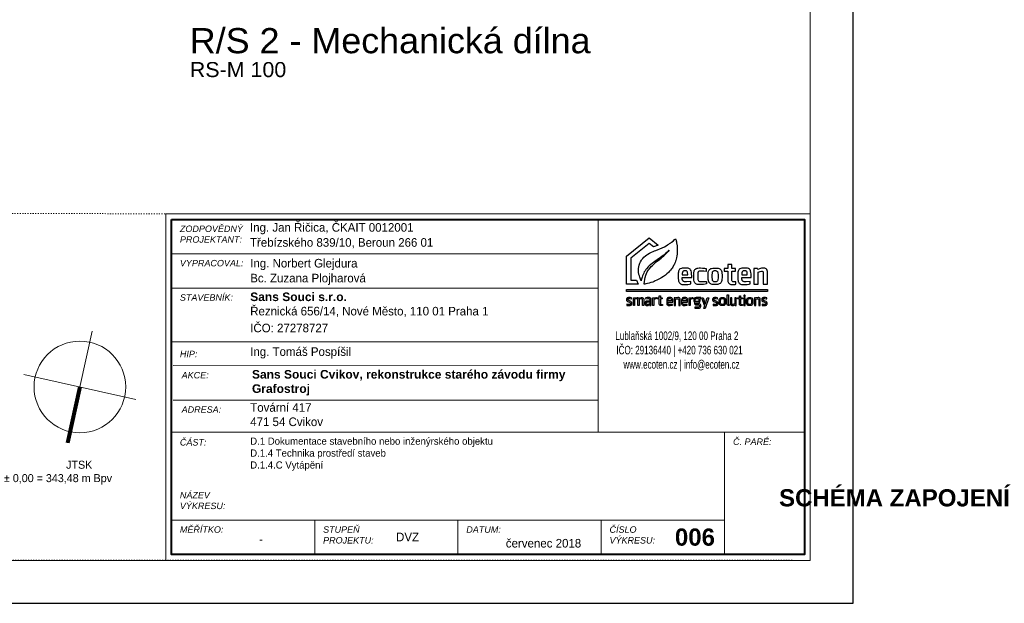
# Model space of a CAD drawing. Header units: millimetres. Extents: x -98431657 to -98227415, y -465497820 to -465456067.
# Tile 12 of 63: x -98420358 to -98408899, y -465472545 to -465465754. Entities that reach past the tile are written whole.
import ezdxf

# ---------------------------------------------------------------- set-up
doc = ezdxf.new("R2010")
doc.units = ezdxf.units.MM
doc.linetypes.add('ACAD_ISO03W100', pattern=[30, 12, -18])
doc.layers.add('AA_FORMÁTY NETISK', color=40, linetype='Continuous', plot=False)
for name, color, linetype, lineweight in [('AA_FORMÁTY TISK', 7, 'Continuous', 15), ('AA_ROZPISKY', 7, 'Continuous', 15), ('AA_STUPEŇ DVZ', 4, 'Continuous', 15), ('AA_VÝKRES - BOURÁNÍ', 3, 'Continuous', 15), ('Kóty obecně', 7, 'Continuous', 25)]:
    doc.layers.add(name, color=color, linetype=linetype, lineweight=lineweight)
doc.styles.add('ARIAL', font='arial.ttf')

# ---------------------------------------------------------------- blocks, each defined once
blk = doc.blocks.new('ecoten_logo_obrys')
at = {"lineweight": 25}
for points in [[(750, 1940), (899, 1620), (0, 1620), (0, 3760), (1740, 5160), (2420, 4610), (2057, 4478), (1740, 4740), (320, 3600), (320, 1940), (750, 1940)], [(3740, 5090), (3760, 5040), (3780, 4980), (3790, 4930), (3810, 4860), (3820, 4800), (3830, 4750), (3840, 4700), (3850, 4650), (3860, 4600), (3860, 4560), (3870, 4480), (3870, 4440), (3880, 4360), (3880, 4230), (3880, 4100), (3880, 4050), (3871, 3920), (3849, 3780), (3819, 3640), (3769, 3440), (3750, 3380), (3709, 3280), (3669, 3190), (3630, 3110), (3600, 3050), (3530, 2930), (3480, 2850), (3440, 2790), (3370, 2700), (3291, 2609), (3210, 2520), (3089, 2411), (2969, 2311), (2890, 2250), (2820, 2200), (2710, 2131), (2610, 2071), (2480, 1999), (2420, 1970), (2320, 1921), (2200, 1870), (2100, 1830), (2000, 1789), (1850, 1740), (1720, 1701), (1600, 1671), (1480, 1641), (1390, 1620), (1360, 1620), (1360, 1670), (1370, 1810), (1400, 2000), (1430, 2130), (1481, 2320), (1531, 2450), (1580, 2560), (1630, 2640), (1680, 2720), (1730, 2780), (1819, 2890), (1891, 2969), (1981, 3059), (2151, 3219), (2271, 3319), (2350, 3390), (2521, 3519), (2641, 3619), (2749, 3711), (2840, 3790), (2920, 3870), (3000, 3939), (3121, 4059), (3270, 4220), (3170, 4130), (3081, 4049), (2970, 3960), (2840, 3850), (2720, 3760), (2560, 3640), (2450, 3560), (2331, 3479), (2160, 3360), (2070, 3290), (1990, 3229), (1850, 3120), (1740, 3020), (1660, 2940), (1550, 2830), (1479, 2740), (1420, 2650), (1360, 2560), (1310, 2470), (1270, 2370), (1221, 2250), (1191, 2150), (1150, 2000), (1130, 1910), (1120, 1870), (1100, 1930), (1070, 2000), (1009, 2160), (979, 2270), (950, 2370), (920, 2540), (910, 2690), (910, 2830), (929, 2940), (959, 3080), (1010, 3220), (1059, 3330), (1131, 3450), (1180, 3520), (1241, 3590), (1331, 3679), (1461, 3789), (1549, 3861), (1640, 3920), (1761, 3989), (1900, 4060), (2030, 4121), (2140, 4170), (2240, 4210), (2410, 4269), (2550, 4320), (2730, 4400), (2890, 4481), (3030, 4559), (3130, 4619), (3220, 4671), (3290, 4720), (3380, 4780), (3440, 4830), (3560, 4920), (3650, 5000), (3740, 5090)], [(8270, 1800), (8170, 1800), (8120, 1810), (8090, 1830), (8070, 1850), (8050, 1900), (8050, 2620), (8320, 2620), (8320, 2830), (8050, 2830), (8050, 3130), (7730, 3130), (7730, 2830), (7460, 2830), (7460, 2620), (7730, 2620), (7730, 1960), (7740, 1880), (7750, 1830), (7770, 1770), (7790, 1730), (7840, 1680), (7880, 1650), (7920, 1630), (7980, 1610), (8050, 1600), (8230, 1600), (8300, 1610), (8350, 1620), (8350, 1810), (8270, 1800)], [(4260, 2140), (4980, 2140), (4980, 2240), (4971, 2420), (4961, 2530), (4931, 2650), (4891, 2720), (4850, 2770), (4770, 2820), (4700, 2840), (4640, 2850), (4580, 2860), (4510, 2860), (4340, 2860), (4260, 2851), (4190, 2830), (4110, 2800), (4060, 2760), (4020, 2720), (4000, 2680), (3980, 2630), (3961, 2540), (3950, 2470), (3950, 2420), (3950, 2340), (3950, 2120), (3950, 2030), (3960, 1970), (3979, 1850), (3990, 1810), (4010, 1770), (4040, 1720), (4070, 1690), (4120, 1650), (4170, 1630), (4230, 1610), (4300, 1600), (4560, 1600), (4680, 1611), (4820, 1631), (4910, 1640), (4910, 1840), (4590, 1812), (4440, 1809), (4390, 1820), (4360, 1830), (4330, 1850), (4310, 1870), (4300, 1890), (4290, 1910), (4280, 1940), (4260, 2020), (4260, 2140)], [(4260, 2350), (4680, 2350), (4680, 2400), (4670, 2480), (4660, 2550), (4640, 2590), (4610, 2620), (4590, 2630), (4570, 2640), (4540, 2650), (4400, 2650), (4370, 2640), (4330, 2620), (4310, 2600), (4290, 2580), (4280, 2550), (4270, 2510), (4260, 2440), (4260, 2350)], [(6090, 2820), (6090, 2600), (5910, 2619), (5780, 2630), (5590, 2630), (5540, 2620), (5500, 2590), (5480, 2560), (5460, 2480), (5450, 2410), (5450, 2040), (5460, 1980), (5480, 1930), (5500, 1890), (5530, 1860), (5570, 1840), (5610, 1830), (5670, 1820), (5850, 1820), (5970, 1830), (6100, 1839), (6100, 1650), (6010, 1629), (5880, 1611), (5760, 1600), (5490, 1600), (5410, 1610), (5350, 1630), (5290, 1660), (5260, 1680), (5220, 1720), (5190, 1770), (5160, 1840), (5139, 1930), (5130, 2070), (5130, 2100), (5130, 2410), (5140, 2480), (5160, 2610), (5180, 2660), (5200, 2700), (5230, 2750), (5260, 2780), (5310, 2810), (5360, 2830), (5400, 2840), (5460, 2850), (5550, 2861), (5660, 2861), (5810, 2850), (5950, 2840), (6040, 2829), (6090, 2820)], [(6240, 2060), (6240, 2410), (6250, 2520), (6270, 2610), (6290, 2660), (6310, 2700), (6340, 2740), (6380, 2780), (6430, 2810), (6500, 2830), (6600, 2849), (6940, 2849), (7010, 2840), (7070, 2820), (7120, 2800), (7150, 2780), (7200, 2730), (7230, 2690), (7250, 2650), (7270, 2580), (7280, 2530), (7290, 2480), (7301, 2320), (7301, 2140), (7291, 1990), (7280, 1900), (7260, 1830), (7240, 1780), (7210, 1730), (7180, 1700), (7150, 1670), (7090, 1640), (7030, 1620), (6980, 1610), (6910, 1600), (6630, 1600), (6550, 1610), (6480, 1630), (6430, 1650), (6390, 1670), (6330, 1720), (6300, 1780), (6280, 1830), (6270, 1870), (6260, 1910), (6250, 1980), (6240, 2060)], [(6710, 2660), (6820, 2660), (6860, 2650), (6910, 2630), (6940, 2600), (6960, 2560), (6970, 2520), (6980, 2470), (6990, 2360), (6990, 2090), (6981, 1990), (6970, 1940), (6950, 1880), (6930, 1850), (6900, 1830), (6860, 1810), (6820, 1800), (6720, 1800), (6680, 1810), (6640, 1830), (6610, 1850), (6590, 1870), (6570, 1910), (6560, 2000), (6551, 2130), (6551, 2330), (6560, 2460), (6570, 2530), (6580, 2570), (6600, 2600), (6620, 2620), (6650, 2640), (6670, 2650), (6710, 2660)], [(8810, 2140), (9530, 2140), (9530, 2240), (9521, 2420), (9511, 2530), (9481, 2650), (9441, 2720), (9400, 2770), (9320, 2820), (9250, 2840), (9190, 2850), (9130, 2860), (9060, 2860), (8890, 2860), (8810, 2851), (8740, 2830), (8660, 2800), (8610, 2760), (8570, 2720), (8550, 2680), (8530, 2630), (8511, 2540), (8500, 2470), (8500, 2420), (8500, 2340), (8500, 2120), (8500, 2030), (8510, 1970), (8529, 1850), (8540, 1810), (8560, 1770), (8590, 1720), (8620, 1690), (8670, 1650), (8720, 1630), (8780, 1610), (8850, 1600), (9110, 1600), (9230, 1611), (9370, 1631), (9460, 1640), (9460, 1840), (9140, 1812), (8990, 1809), (8940, 1820), (8910, 1830), (8880, 1850), (8860, 1870), (8850, 1890), (8840, 1910), (8830, 1940), (8810, 2020), (8810, 2140)], [(8810, 2350), (9230, 2350), (9230, 2400), (9220, 2480), (9210, 2550), (9190, 2590), (9160, 2620), (9140, 2630), (9120, 2640), (9090, 2650), (8950, 2650), (8920, 2640), (8880, 2620), (8860, 2600), (8840, 2580), (8830, 2550), (8820, 2510), (8810, 2440), (8810, 2350)], [(9740, 1620), (10060, 1620), (10060, 2540), (10210, 2589), (10320, 2610), (10370, 2610), (10410, 2600), (10430, 2580), (10440, 2560), (10440, 2550), (10440, 1620), (10764, 1620), (10764, 2590), (10740, 2680), (10710, 2740), (10660, 2790), (10610, 2820), (10560, 2840), (10520, 2850), (10320, 2850), (10240, 2830), (10160, 2800), (10040, 2750), (10030, 2770), (10020, 2800), (10010, 2830), (9740, 2830), (9740, 1620)], [(0, 1220), (10764, 1220), (10764, 1070), (0, 1070), (0, 1220)], [(7850, -10), (7770, -10), (7730, 10), (7700, 50), (7690, 80), (7680, 130), (7680, 810), (7790, 810), (7790, 100), (7800, 70), (7820, 60), (7850, 60), (7850, -10)], [(8960, 710), (8980, 680), (9050, 680), (9070, 710), (9070, 770), (9050, 790), (8980, 790), (8960, 770), (8960, 710)], [(30, 0), (290, 0), (320, 10), (340, 20), (360, 30), (390, 60), (400, 80), (410, 100), (410, 110), (410, 200), (400, 230), (380, 260), (360, 280), (330, 300), (270, 330), (220, 350), (170, 370), (140, 390), (120, 400), (100, 430), (100, 480), (110, 500), (140, 520), (240, 520), (350, 510), (380, 510), (380, 590), (280, 601), (140, 601), (90, 590), (70, 580), (50, 570), (40, 560), (20, 540), (10, 520), (0, 490), (0, 410), (10, 380), (20, 360), (40, 330), (70, 310), (100, 290), (150, 270), (220, 240), (260, 220), (290, 200), (300, 190), (310, 170), (310, 120), (300, 100), (280, 90), (250, 80), (110, 80), (30, 90), (30, 0)], [(520, 0), (520, 590), (600, 590), (610, 550), (660, 570), (720, 590), (800, 600), (850, 600), (900, 590), (930, 570), (940, 560), (1020, 580), (1070, 590), (1140, 600), (1200, 600), (1250, 590), (1280, 570), (1300, 540), (1310, 510), (1310, 0), (1220, 0), (1220, 470), (1210, 490), (1180, 510), (1120, 510), (1020, 491), (970, 480), (960, 470), (960, 0), (870, 0), (870, 480), (860, 500), (840, 510), (770, 510), (620, 470), (620, 0), (520, 0)], [(1450, 580), (1470, 500), (1610, 520), (1700, 520), (1730, 510), (1750, 500), (1760, 480), (1770, 460), (1770, 330), (1560, 330), (1530, 330), (1500, 320), (1480, 310), (1450, 290), (1430, 260), (1420, 230), (1420, 120), (1430, 80), (1440, 60), (1460, 30), (1480, 10), (1510, 0), (1540, -10), (1600, -10), (1650, 0), (1690, 10), (1760, 39), (1770, 40), (1780, 0), (1860, 0), (1860, 500), (1850, 530), (1840, 560), (1810, 580), (1790, 590), (1750, 600), (1580, 600), (1450, 580)], [(1770, 260), (1770, 130), (1620, 81), (1570, 80), (1540, 90), (1520, 120), (1510, 150), (1510, 210), (1540, 240), (1580, 260), (1770, 270), (1770, 260)], [(1990, 0), (1990, 590), (2080, 590), (2080, 550), (2130, 570), (2200, 590), (2260, 600), (2280, 600), (2280, 520), (2230, 510), (2160, 490), (2090, 470), (2080, 460), (2080, 0), (1990, 0)], [(2350, 510), (2350, 590), (2490, 590), (2490, 740), (2590, 740), (2590, 590), (2720, 590), (2720, 510), (2590, 510), (2590, 140), (2600, 100), (2620, 80), (2640, 70), (2740, 70), (2740, 0), (2680, -10), (2630, -10), (2580, 0), (2550, 10), (2510, 50), (2490, 120), (2490, 510), (2350, 510)], [(3160, 260), (3530, 260), (3530, 420), (3509, 510), (3490, 540), (3460, 570), (3390, 600), (3210, 600), (3170, 590), (3130, 570), (3100, 540), (3080, 490), (3070, 440), (3070, 160), (3090, 80), (3110, 40), (3150, 10), (3180, 0), (3240, -10), (3330, -10), (3500, 10), (3500, 80), (3400, 69), (3280, 69), (3220, 80), (3190, 100), (3170, 140), (3160, 180), (3160, 260)], [(3160, 340), (3160, 410), (3170, 460), (3190, 500), (3230, 520), (3270, 530), (3340, 530), (3390, 510), (3410, 490), (3430, 450), (3440, 420), (3440, 340), (3160, 340)], [(3640, 590), (3640, 0), (3740, 0), (3740, 470), (3840, 501), (3890, 510), (3960, 510), (3980, 500), (3990, 470), (3990, 0), (4090, 0), (4090, 500), (4070, 550), (4040, 580), (3990, 600), (3920, 600), (3850, 590), (3780, 570), (3730, 550), (3720, 590), (3640, 590)], [(4300, 260), (4670, 260), (4670, 420), (4649, 510), (4630, 540), (4600, 570), (4530, 600), (4350, 600), (4310, 590), (4270, 570), (4240, 540), (4220, 490), (4210, 440), (4210, 160), (4230, 80), (4250, 40), (4290, 10), (4320, 0), (4380, -10), (4470, -10), (4640, 10), (4640, 80), (4540, 69), (4420, 69), (4360, 80), (4330, 100), (4310, 140), (4300, 180), (4300, 260)], [(4300, 340), (4300, 410), (4310, 460), (4330, 500), (4370, 520), (4410, 530), (4480, 530), (4530, 510), (4550, 490), (4570, 450), (4580, 420), (4580, 340), (4300, 340)], [(4780, 0), (4780, 590), (4870, 590), (4870, 550), (4920, 570), (4990, 590), (5050, 600), (5070, 600), (5070, 520), (5020, 510), (4950, 490), (4880, 470), (4870, 460), (4870, 0), (4780, 0)], [(5670, 600), (5320, 600), (5260, 590), (5210, 570), (5180, 540), (5160, 510), (5150, 470), (5150, 330), (5170, 280), (5190, 260), (5210, 240), (5190, 220), (5190, 130), (5210, 90), (5240, 60), (5280, 50), (5490, 50), (5540, 30), (5570, -10), (5570, -30), (5570, -70), (5560, -90), (5540, -110), (5500, -130), (5330, -130), (5220, -121), (5220, -210), (5350, -219), (5500, -219), (5570, -200), (5620, -170), (5650, -130), (5670, -80), (5670, 20), (5650, 70), (5620, 100), (5570, 120), (5530, 130), (5320, 130), (5290, 140), (5280, 160), (5280, 200), (5300, 210), (5510, 210), (5570, 240), (5590, 260), (5610, 290), (5620, 340), (5620, 480), (5610, 520), (5680, 530), (5680, 600), (5670, 600)], [(5320, 520), (5470, 520), (5500, 510), (5520, 490), (5530, 460), (5530, 370), (5520, 330), (5490, 300), (5450, 290), (5320, 290), (5290, 300), (5270, 310), (5250, 330), (5240, 370), (5240, 460), (5260, 490), (5280, 510), (5320, 520)], [(5750, 590), (5860, 590), (6016, 109), (6172, 589), (6280, 589), (5998, -230), (5910, -230), (5980, 0), (5950, 0), (5750, 590)], [(6610, 0), (6870, 0), (6900, 10), (6920, 20), (6940, 30), (6970, 60), (6980, 80), (6990, 100), (6990, 110), (6990, 200), (6980, 230), (6960, 260), (6940, 280), (6910, 300), (6850, 330), (6800, 350), (6750, 370), (6720, 390), (6700, 400), (6680, 430), (6680, 480), (6690, 500), (6720, 520), (6820, 520), (6930, 510), (6960, 510), (6960, 590), (6860, 601), (6720, 601), (6670, 590), (6650, 580), (6630, 570), (6620, 560), (6600, 540), (6590, 520), (6580, 490), (6580, 410), (6590, 380), (6600, 360), (6620, 330), (6650, 310), (6680, 290), (6730, 270), (6800, 240), (6840, 220), (6870, 200), (6880, 190), (6890, 170), (6890, 120), (6880, 100), (6860, 90), (6830, 80), (6690, 80), (6610, 90), (6610, 0)], [(7090, 170), (7090, 420), (7110, 500), (7130, 540), (7160, 570), (7200, 590), (7260, 600), (7400, 600), (7450, 590), (7500, 570), (7530, 540), (7550, 500), (7560, 440), (7569, 370), (7569, 200), (7560, 130), (7540, 80), (7530, 60), (7490, 20), (7450, 0), (7370, -10), (7280, -10), (7210, 0), (7170, 20), (7140, 40), (7110, 90), (7090, 170)], [(7190, 200), (7190, 390), (7200, 450), (7210, 490), (7230, 510), (7280, 530), (7380, 530), (7420, 510), (7450, 480), (7460, 440), (7470, 380), (7470, 210), (7470, 170), (7450, 110), (7420, 90), (7380, 70), (7270, 70), (7240, 80), (7220, 100), (7200, 130), (7190, 200)], [(8387, 1), (8387, 591), (8287, 591), (8287, 121), (8187, 90), (8137, 81), (8067, 81), (8047, 91), (8037, 121), (8037, 591), (7937, 591), (7937, 91), (7957, 41), (7987, 11), (8037, -9), (8107, -9), (8177, 1), (8247, 21), (8297, 41), (8307, 1), (8387, 1)], [(8480, 510), (8480, 590), (8620, 590), (8620, 740), (8720, 740), (8720, 590), (8850, 590), (8850, 510), (8720, 510), (8720, 140), (8730, 100), (8750, 80), (8770, 70), (8870, 70), (8870, 0), (8810, -10), (8760, -10), (8710, 0), (8680, 10), (8640, 50), (8620, 120), (8620, 510), (8480, 510)], [(8970, 590), (8970, 0), (9060, 0), (9060, 590), (8970, 590)], [(9175, 170), (9175, 420), (9195, 500), (9215, 540), (9245, 570), (9285, 590), (9345, 600), (9485, 600), (9535, 590), (9585, 570), (9615, 540), (9635, 500), (9645, 440), (9654, 370), (9654, 200), (9645, 130), (9625, 80), (9615, 60), (9575, 20), (9535, 0), (9455, -10), (9365, -10), (9295, 0), (9255, 20), (9225, 40), (9195, 90), (9175, 170)], [(9275, 200), (9275, 390), (9285, 450), (9295, 490), (9315, 510), (9365, 530), (9465, 530), (9505, 510), (9535, 480), (9545, 440), (9555, 380), (9555, 210), (9555, 170), (9535, 110), (9505, 90), (9465, 70), (9355, 70), (9325, 80), (9305, 100), (9285, 130), (9275, 200)], [(9770, 590), (9770, 0), (9870, 0), (9870, 470), (9970, 501), (10020, 510), (10090, 510), (10110, 500), (10120, 470), (10120, 0), (10220, 0), (10220, 500), (10200, 550), (10170, 580), (10120, 600), (10050, 600), (9980, 590), (9910, 570), (9860, 550), (9850, 590), (9770, 590)], [(10360, 0), (10620, 0), (10650, 10), (10670, 20), (10690, 30), (10720, 60), (10730, 80), (10740, 100), (10740, 110), (10740, 200), (10730, 230), (10710, 260), (10690, 280), (10660, 300), (10600, 330), (10550, 350), (10500, 370), (10470, 390), (10450, 400), (10430, 430), (10430, 480), (10440, 500), (10470, 520), (10570, 520), (10680, 510), (10710, 510), (10710, 590), (10610, 601), (10470, 601), (10420, 590), (10400, 580), (10380, 570), (10370, 560), (10350, 540), (10340, 520), (10330, 490), (10330, 410), (10340, 380), (10350, 360), (10370, 330), (10400, 310), (10430, 290), (10480, 270), (10550, 240), (10590, 220), (10620, 200), (10630, 190), (10640, 170), (10640, 120), (10630, 100), (10610, 90), (10580, 80), (10440, 80), (10360, 90), (10360, 0)]]:
    blk.add_lwpolyline(points, close=True, dxfattribs=at)

msp = doc.modelspace()

# ---------------------------------------------------------------- linework, layer by layer
at = {"layer": 'AA_FORMÁTY NETISK'}
msp.add_lwpolyline([(-98431657.4, -465457594.8), (-98431657.4, -465472544.8), (-98410657.4, -465472544.8), (-98410657.4, -465457594.8)], close=True, dxfattribs=at)
at = {"layer": 'AA_FORMÁTY TISK'}
msp.add_lwpolyline([(-98431157.4, -465458094.8), (-98431157.4, -465472044.8), (-98411157.4, -465472044.8), (-98411157.4, -465458094.8)], close=True, dxfattribs=at)
at = {"layer": 'AA_ROZPISKY', "lineweight": 20}
for p, q in [((-98418590.4, -465468477.4), (-98413623.7, -465468477.9)), ((-98418590.5, -465468877.4), (-98413623.8, -465468877.9)), ((-98418590.5, -465468877.4), (-98413623.8, -465468877.9)), ((-98418590.5, -465469502.4), (-98413623.9, -465469502.9)), ((-98418570, -465469779.1), (-98413623.9, -465469779.6)), ((-98418570.1, -465470179.1), (-98413623.9, -465470179.6)), ((-98418590.6, -465470552.4), (-98411223.9, -465470553.2)), ((-98418590.7, -465471577.4), (-98412153.5, -465471578.1)), ((-98416924.1, -465471577.6), (-98416924.1, -465471977.6)), ((-98415257.4, -465471577.8), (-98415257.4, -465471977.8)), ((-98413590.7, -465471577.9), (-98413590.8, -465471977.9))]:
    msp.add_line(p, q, dxfattribs=at)
at = {"layer": 'AA_ROZPISKY'}
for p, q in [((-98419801.2, -465470678.3), (-98419513.3, -465469376.4)), ((-98419006.3, -465470171.3), (-98420308.2, -465469883.4)), ((-98412153.4, -465470553.1), (-98412153.5, -465471978.1))]:
    msp.add_line(p, q, dxfattribs=at)
at = {"layer": 'AA_ROZPISKY', "lineweight": 80}
msp.add_line((-98419657.2, -465470027.3), (-98419801.2, -465470678.3), dxfattribs=at)
at = {"layer": 'AA_ROZPISKY', "linetype": 'ACAD_ISO03W100', "lineweight": 20}
msp.add_lwpolyline([(-98420657, -465468010.6), (-98411157, -465468011.5), (-98411157.4, -465472044.8), (-98420657.4, -465472043.9)], close=True, dxfattribs=at)
at = {"layer": 'AA_ROZPISKY', "lineweight": 20}
for points in [[(-98418657, -465468010.8), (-98411157, -465468011.5), (-98411157.4, -465472044.8), (-98418657.4, -465472044.1)], [(-98413623.7, -465468077.9), (-98411223.7, -465468078.2), (-98411223.9, -465470553.2), (-98413623.9, -465470552.9)]]:
    msp.add_lwpolyline(points, close=True, dxfattribs=at)
at = {"layer": 'AA_ROZPISKY', "lineweight": 40}
msp.add_lwpolyline([(-98418590.4, -465468077.4), (-98411223.7, -465468078.2), (-98411224.1, -465471978.2), (-98418590.8, -465471977.4)], close=True, dxfattribs=at)
at = {"layer": 'AA_ROZPISKY'}
msp.add_circle((-98419657.2, -465470027.3), 533.3, dxfattribs=at)

# ---------------------------------------------------------------- block references
at = {"layer": 'AA_ROZPISKY', "xscale": 0.1523004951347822, "yscale": 0.1523004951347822, "zscale": 0.1523004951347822, "rotation": 359.994372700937}
msp.add_blockref('ecoten_logo_obrys', (-98413295.3, -465469078.6), dxfattribs=at)

# ---------------------------------------------------------------- texts
at = {"layer": 'AA_ROZPISKY', "rotation": 359.99437}
for s, width, insert, char_height, attachment_point in [('{\\fArial|b0|i1|c238|p34;ZODPOVĚDNÝ PROJEKTANT:}', 53.333, (-98418493, -465468148.7), 75, 1), ('\\pt2100;Ing. {\\Fc:\\program files\\ab studio\\cadkonplus 2018\\2018\\fonts\\ic-simplex|c238;Jan Řičica, ČKAIT 0012001}', 6041.064, (-98417677.4, -465468120.5), 100, 1), ('\\pt2100;{\\Fc:\\program files\\ab studio\\cadkonplus 2018\\2018\\fonts\\ic-simplex|c238;Třebízského 839/10, Beroun 266 01}', 6041.064, (-98417677.4, -465468295.5), 100, 1), ('{\\fArial|b0|i1|c238|p34;VYPRACOVAL:}', 1241.715, (-98418493, -465468548.7), 75, 1), ('\\pt2100;Ing. {\\Fc:\\program files\\ab studio\\cadkonplus 2018\\2018\\fonts\\ic-simplex|c238;Norbert Glejdura}', 4227.73, (-98417674.8, -465468537.1), 100, 1), ('\\pt2100;{\\Fc:\\program files\\ab studio\\cadkonplus 2018\\2018\\fonts\\ic-simplex|c238;Bc. Zuzana Plojharová}', 4227.73, (-98417674.8, -465468710.3), 100, 1), ('{\\fArial|b0|i1|c238|p34;STAVEBNÍK:}', 1241.715, (-98418493.1, -465468948.7), 75, 1), ('\\pt2100;{\\fArial|b1|i0|c238|p34;Sans Souci s.r.o.\\P}Řeznická 656/14, Nové Město, 110 01 Praha 1', 8102.127, (-98417674.9, -465468928.1), 100, 1), ('\\pt2100;IČO: 27278727', 6355.461, (-98417674.9, -465469290.9), 100, 1), ('\\pi1385;{\\W0.7;Lublaňská 1002/9, 120 00 Praha 2\\P\\pi1396.66667,t2396.66667,2496.66667;IČO: 29136440 | +420 736 630 021\\P\\pi1478.33333,t2478.33333,3578.33333;www.ecoten.cz | info@ecoten.cz\\H1.08333x; }', 4800, (-98414809.6, -465469381.3), 100, 1), ('\\pt2100;Ing. Tomáš Pospíšil', 3020.532, (-98417674.9, -465469565.9), 100, 1), ('{\\fArial|b0|i1|c238|p34;HIP:}', 1241.715, (-98418493.1, -465469605.8), 75, 1), ('\\pt2100;{\\fArial|b1|i0|c238|p34;Sans Souci Cvikov, rekonstrukce starého závodu firmy Grafostroj}', 4024.566, (-98417654.4, -465469829.8), 100, 1), ('{\\fArial|b0|i1|c238|p34;AKCE:}', 1241.715, (-98418472.6, -465469852.5), 75, 1), ('{\\fArial|b0|i1|c238|p34;ADRESA:}', 1241.715, (-98418472.7, -465470252.5), 75, 1), ('\\pt2100;Tovární 417 \\P471 54 Cvikov', 6355.461, (-98417674.9, -465470215.9), 100, 1), ('{\\fArial|b0|i1|c238|p34;ČÁST: }', 565.934, (-98418493.2, -465470633.7), 75, 1), ('{\\H0.83333x;D.1 Dokumentace stavebního nebo inženýrského objektu\\PD.1.4 Technika prostředí staveb\\PD.1.4.\\Fc:\\program files\\ab studio\\cadkonplus 2018\\2018\\fonts\\ic-simplex|c238;C\\Fc:\\program files\\ab studio\\cadkonplus 2018\\2018\\fonts\\ic-simplex|c0; \\Fc:\\program files\\ab studio\\cadkonplus 2018\\2018\\fonts\\ic-simplex|c238;Vytápění}', 9345.461, (-98417675, -465470615.9), 100, 1), ('{\\fArial|b0|i1|c238|p34;Č. PARÉ:}', 1241.715, (-98412056, -465470626.5), 75, 1), ('\\pi1828.88889,t3788.88889;JTSK\\P\\pi1105.55556,t3065.55556;± 0,00 = 343,48 m Bpv', 4000, (-98421646.7, -465470885.7), 93.333, 1), ('{\\fArial|b0|i1|c238|p34;NÁZEV\\PVÝKRESU:}', 345.934, (-98418493.3, -465471248.7), 75, 1), ('{\\fArial|b0|i1|c238|p34;MĚŘÍTKO:}', 1241.715, (-98418493.3, -465471648.7), 75, 1), ('{\\fArial|b0|i1|c238|p34;STUPEŇ\\PPROJEKTU:}', 399.268, (-98416826.7, -465471648.9), 75, 1), ('{\\fArial|b0|i1|c238|p34;ČÍSLO\\PVÝKRESU:}', 405.934, (-98413493.3, -465471649.2), 75, 1), ('{\\fArial|b0|i1|c238|p34;DATUM:}', 1241.715, (-98415160, -465471649), 75, 1), ('\\pt2100;{\\Ftxt|c238;-}', 1301.354, (-98417570.7, -465471750.1), 100, 1), ('\\pt2100;červenec 2018', 1955.814, (-98413822.7, -465471795.8), 100, 3)]:
    msp.add_mtext_dynamic_manual_height_columns(s, width=width, gutter_width=150, heights=[0], dxfattribs=dict(at, insert=insert, char_height=char_height, attachment_point=attachment_point))
at = {"layer": 'AA_STUPEŇ DVZ', "insert": (-98415977.4, -465471723), "char_height": 100, "attachment_point": 1, "rotation": 359.99437}
msp.add_mtext_dynamic_manual_height_columns('DVZ', width=1390.577, gutter_width=150, heights=[0], dxfattribs=at)
at = {"layer": 'AA_VÝKRES - BOURÁNÍ', "char_height": 200, "attachment_point": 3, "rotation": 359.99437}
for s, width, insert in [('\\pt4200;{\\fArial|b1|i0|c238|p34;SCHÉMA ZAPOJENÍ ZDROJE TEPLA}', 11060.199, (-98406630.8, -465471217.5)), ('\\pt4200;{\\fArial|b1|i0|c238|p34;006}', 1301.354, (-98412266.2, -465471674.5))]:
    msp.add_mtext_dynamic_manual_height_columns(s, width=width, gutter_width=150, heights=[0], dxfattribs=dict(at, insert=insert))
at = {"layer": 'Kóty obecně', "color": 0, "linetype": 'Continuous', "lineweight": 35, "attachment_point": 1, "style": 'ARIAL'}
for s, insert, char_height, width in [('{\\W1.02041;\\C7;R\\fArial|b0|i0|c238|p34;/\\fArial|b0|i0|c0|p34;S\\fArial|b0|i0|c238|p34; 2\\fArial|b0|i0|c0|p34; - Mechanická dílna}', (-98418378, -465465851.1), 292.9081, 5206.73), ('{\\fArial|i0|b0;\\H175.000000;\\W1.020408;\\C7;RS-M 100}\\P', (-98418378.1, -465466246.5), 292.908, 2036.038)]:
    msp.add_mtext(s, dxfattribs=dict(at, insert=insert, char_height=char_height, width=width))

doc.saveas('drawing.dxf')
